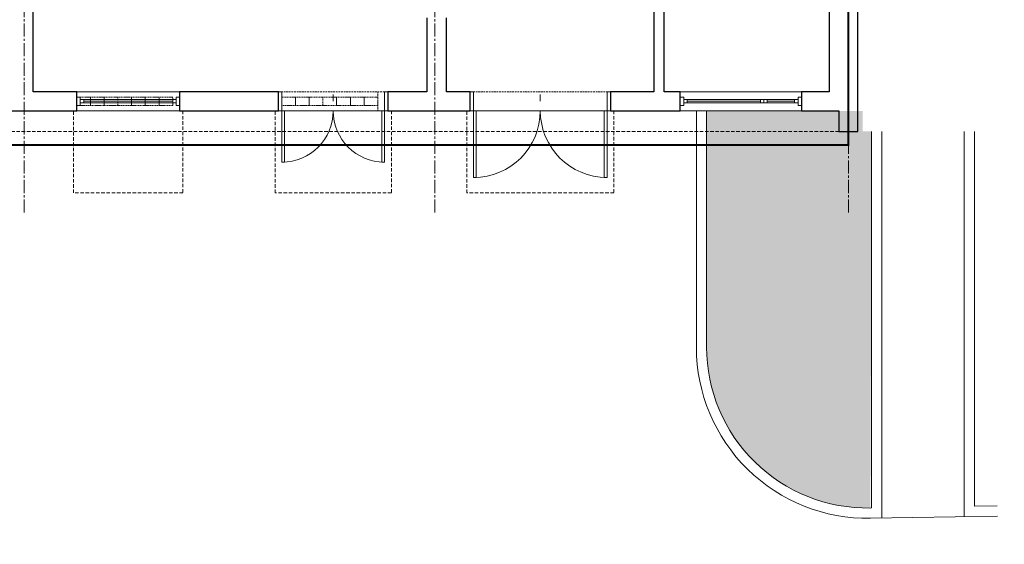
# Model space of a CAD drawing. Header units: millimetres. Extents: x 58673 to 77132, y 78327 to 116111.
# Tile 11 of 61: x 71659 to 73097, y 80056 to 80822. Entities that reach past the tile are written whole.
import ezdxf

# ---------------------------------------------------------------- set-up
doc = ezdxf.new("R2010")
doc.units = ezdxf.units.MM
doc.header["$MEASUREMENT"] = 0
for name, pattern in [('_xref_ACAD-LSN_dyspozytornia_PW_rzuty_14$0$CENTER2', [28.575000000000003, 19.05, -3.175, 3.175, -3.175]), ('_xref_ACAD-LSN_dyspozytornia_PW_rzuty_14$0$DASHED', [19.049999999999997, 12.7, -6.35]), ('_xref_ACAD-LSN_dyspozytornia_PW_rzuty_14$0$HIDDEN2', [4.762499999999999, 3.175, -1.5875])]:
    doc.linetypes.add(name, pattern=pattern)
doc.layers.get('0').update_dxf_attribs({"lineweight": 9})
for name, color, linetype, lineweight in [('_xref_ACAD-LSN_dyspozytornia_PW_rzuty_14$0$A drzwi płytowe', 250, 'Continuous', 9), ('_xref_ACAD-LSN_dyspozytornia_PW_rzuty_14$0$A hatch', 250, 'Continuous', 5), ('_xref_ACAD-LSN_dyspozytornia_PW_rzuty_14$0$A widok wyżej', 250, '_xref_ACAD-LSN_dyspozytornia_PW_rzuty_14$0$DASHED', 9), ('_xref_ACAD-LSN_dyspozytornia_PW_rzuty_14$0$A zakres', 250, 'Continuous', 13), ('_xref_ACAD-LSN_dyspozytornia_PW_rzuty_14$0$A-Glaz', 250, 'Continuous', 9), ('_xref_ACAD-LSN_dyspozytornia_PW_rzuty_14$0$A-Wall', 250, 'Continuous', 25), ('_xref_ACAD-LSN_dyspozytornia_PW_rzuty_14$0$S-Grid-Iden', 250, '_xref_ACAD-LSN_dyspozytornia_PW_rzuty_14$0$CENTER2', 9), ('xref', 8, 'Continuous', 9)]:
    doc.layers.add(name, color=color, linetype=linetype, lineweight=lineweight)

# ---------------------------------------------------------------- blocks, each defined once
blk = doc.blocks.new('_xref_ACAD-LSN_dyspozytornia_PW_rzuty_14$0$blok do okna')
for points in [[(28.5, 2.499999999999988), (33.5, 2.499999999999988), (33.5, -2.500000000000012), (28.5, -2.500000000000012)], [(33.5, 2.499999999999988), (38.5, 2.499999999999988), (38.5, -2.500000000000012), (33.5, -2.500000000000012)]]:
    blk.add_lwpolyline(points, close=True)
for points in [[(-78.5, -4.440892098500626e-16), (28.5, -4.44089209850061e-16)], [(38.5, -1.154631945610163e-14), (78.5, -4.440892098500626e-16)]]:
    blk.add_lwpolyline(points)
blk = doc.blocks.new('_xref_ACAD-LSN_dyspozytornia_PW_rzuty_14$0$środek')
blk.add_line((0, 0), (0, -10))
blk = doc.blocks.new('_xref_ACAD-LSN_dyspozytornia_PW_rzuty_14$0$luksfery')
at = {"linetype": '_xref_ACAD-LSN_dyspozytornia_PW_rzuty_14$0$HIDDEN2', "ltscale": 0.5}
for points in [[(-50, 6.000000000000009), (-70, 6.000000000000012), (-70, -5.999999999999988), (-50, -5.999999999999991)], [(-30, 6.000000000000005), (-50, 6.000000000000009), (-50, -5.999999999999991), (-30, -5.999999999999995)], [(-10, 6.000000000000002), (-30, 6.000000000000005), (-30, -5.999999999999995), (-10, -5.999999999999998)], [(-10, 6), (10, 6.000000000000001), (10, -5.999999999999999), (-10, -6)], [(10, 6.000000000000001), (30, 6.000000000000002), (30, -5.999999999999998), (10, -5.999999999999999)], [(30, 6.000000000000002), (50, 6.000000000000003), (50, -5.999999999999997), (30, -5.999999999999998)], [(50, 6.000000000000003), (70, 6.000000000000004), (70, -5.999999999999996), (50, -5.999999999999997)]]:
    blk.add_lwpolyline(points, close=True, dxfattribs=at)
blk = doc.blocks.new('_xref_ACAD-LSN_dyspozytornia_PW_rzuty_14')
at = {"layer": '_xref_ACAD-LSN_dyspozytornia_PW_rzuty_14$0$A hatch', "transparency": 33554495}
h = blk.add_hatch(dxfattribs=at)
h.set_pattern_fill('GRASS', color=256, scale=4)
h.set_pattern_definition([(90, (0, -10000), (-71.84204896, 71.84204896), [19.05, -124.63409792]), (45, (0, -10000), (-71.84204896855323, 71.84204896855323), [19.05, -82.55]), (135, (0, -10000), (-71.84204896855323, -71.84204896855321), [19.05, -82.55])])
edge = h.paths.add_edge_path()
edge.add_spline(control_points=[(73831.49537236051, 78934.68389895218), (73821.36042332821, 78950.88863215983), (73811.24191423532, 78967.06689592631), (73777.87336999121, 79019.68689474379), (73754.29025571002, 79055.7257734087), (73718.41295725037, 79105.3625960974), (73707.36062049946, 79120.02628679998), (73684.5224270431, 79148.7496570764), (73672.73727794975, 79162.80854113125), (73654.37669912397, 79183.3558576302), (73648.13772420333, 79190.12106444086), (73632.68528726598, 79206.36703788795), (73623.35011724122, 79215.75976406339), (73602.49878292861, 79235.86142743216), (73590.89256159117, 79246.5028439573), (73522.60170751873, 79306.13504925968), (73459.3689372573, 79349.99570612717), (73322.17585606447, 79426.90115018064), (73248.21759027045, 79459.94431247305), (73069.96663668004, 79523.19509479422), (72963.11599133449, 79549.7691875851), (72743.28333597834, 79584.7270513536), (72630.30225323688, 79593.1116682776), (72404.8752191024, 79591.7226327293), (72292.42944651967, 79581.94889123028), (72113.07049313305, 79550.95862149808), (72044.06797107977, 79534.984529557), (71910.8954184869, 79495.4976859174), (71846.72573203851, 79471.98481152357), (71725.02086586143, 79417.48038708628), (71667.48643031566, 79386.48901199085), (71560.83007797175, 79317.10625360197), (71511.70912723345, 79278.71606506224), (71449.299355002, 79219.14138223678), (71431.82100063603, 79200.981101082), (71407.01461765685, 79172.78947928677), (71398.98099836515, 79163.23372185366), (71383.39910032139, 79143.80527357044), (71375.85356427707, 79133.93117964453), (71359.01062101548, 79110.82077989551), (71349.87447081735, 79097.4756480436), (71316.17946671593, 79045.23532960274), (71294.19464417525, 79004.53466454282), (71248.09081474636, 78905.25645858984), (71225.83886623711, 78845.34303338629), (71186.66330036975, 78721.60116034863), (71169.73999385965, 78657.77547403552), (71142.39748591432, 78545.80350429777), (71131.45516007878, 78498.07668736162), (71120.4976968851, 78450.28156009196)], knot_values=[0, 0, 0, 0, 57.20706503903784, 57.20706503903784, 187.1819562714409, 187.1819562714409, 242.9538798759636, 242.9538798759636, 298.7258034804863, 298.7258034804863, 326.6117652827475, 326.6117652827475, 366.5321082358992, 366.5321082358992, 413.6403352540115, 413.6403352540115, 636.6013387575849, 636.6013387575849, 859.5623422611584, 859.5623422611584, 1147.494799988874, 1147.494799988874, 1435.42725771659, 1435.42725771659, 1723.359715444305, 1723.359715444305, 1909.892426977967, 1909.892426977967, 2096.425138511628, 2096.425138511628, 2282.957850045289, 2282.957850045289, 2469.49056157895, 2469.49056157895, 2547.228376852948, 2547.228376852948, 2586.097284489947, 2586.097284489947, 2624.966192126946, 2624.966192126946, 2675.594062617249, 2675.594062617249, 2819.436148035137, 2819.436148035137, 3012.724073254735, 3012.724073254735, 3206.011998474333, 3206.011998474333, 3347.114496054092, 3347.114496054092, 3347.114496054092, 3347.114496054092], degree=3, periodic=0)
edge.add_line((71120.4976968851, 78450.28156009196), (73831.4953723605, 78934.68389895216))
h.paths.add_polyline_path([(69699.19427511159, 79521.75866006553), (65252.06331730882, 79442.81853932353), (65252.06331730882, 78327.21501154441), (70701.67605661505, 78327.21501154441), (70701.67605661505, 78536.91380562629, 0.4194217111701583)])
h.paths.add_polyline_path([(66521.5854338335, 80689.2203145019), (65352.684490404, 80689.2203145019), (65352.684490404, 80659.2203145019), (65323.184490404, 80659.2203145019), (65323.184490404, 80689.2203145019), (65229.93869189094, 80689.2203145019), (65239.63971624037, 80142.70828359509), (66521.5854338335, 80165.46384233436)])
edge = h.paths.add_edge_path()
edge.add_line((67744.60449732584, 80689.2203145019), (68718.73525109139, 80689.2203145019))
edge.add_line((68718.73525109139, 80689.2203145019), (68718.73525109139, 80265.30380589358))
edge.add_arc((68483.73525109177, 80265.30380589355), 234.9999999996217, -15.040193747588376, 7.105427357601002e-12, ccw=False)
edge.add_line((68710.68509664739, 80204.32210698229), (67744.60449732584, 80187.1734059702))
edge.add_line((67744.60449732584, 80187.1734059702), (67744.60449732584, 80689.2203145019))
edge = h.paths.add_edge_path()
edge.add_line((69340.24443135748, 80689.2203145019), (69815.684490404, 80689.2203145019))
edge.add_line((69815.684490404, 80689.2203145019), (69815.684490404, 80223.93672736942))
edge.add_line((69815.684490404, 80223.93672736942), (69350.60182599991, 80215.681139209))
edge.add_arc((69575.24443135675, 80284.67896423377), 234.9999999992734, 179.9999999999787, 197.0740716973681, ccw=False)
edge.add_line((69340.24443135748, 80284.67896423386), (69340.24443135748, 80689.2203145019))
edge = h.paths.add_edge_path()
edge.add_line((70216.684490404, 80539.2203145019), (71051.684490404, 80539.2203145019))
edge.add_line((71051.684490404, 80539.2203145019), (71051.684490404, 80689.2203145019))
edge.add_line((71051.684490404, 80689.2203145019), (71234.684490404, 80689.2203145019))
edge.add_line((71234.684490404, 80689.2203145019), (71234.684490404, 80312.98154672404))
edge.add_arc((71169.68449040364, 80312.98154672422), 65.0000000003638, 271.0169389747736, 359.99999999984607, ccw=False)
edge.add_line((71170.83811050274, 80247.99178475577), (70216.684490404, 80231.09201850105))
edge.add_line((70216.684490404, 80231.09201850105), (70216.684490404, 80539.2203145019))
edge = h.paths.add_edge_path()
edge.add_line((72662.67849216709, 80689.2203145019), (72890.684490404, 80689.2203145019))
edge.add_line((72890.684490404, 80689.2203145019), (72890.684490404, 80659.2203145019))
edge.add_line((72890.684490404, 80659.2203145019), (72903.684490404, 80659.2203145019))
edge.add_line((72903.684490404, 80659.2203145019), (72901.84927252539, 80108.69183261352))
edge.add_arc((72897.6784921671, 80343.6548181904), 235.0000000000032, 180, 271.0169389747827, ccw=False)
edge.add_line((72662.67849216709, 80343.6548181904), (72662.67849216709, 80689.2203145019))
at = {"layer": '_xref_ACAD-LSN_dyspozytornia_PW_rzuty_14$0$A drzwi płytowe', "linetype": 'Continuous', "lineweight": 9, "ltscale": 0.2}
for points in [[(72042.184490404, 80717.22031450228), (72037.184490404, 80717.22031450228), (72037.184490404, 80689.2203145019), (72042.184490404, 80689.2203145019)], [(72192.184490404, 80717.22031450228), (72197.184490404, 80717.22031450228), (72197.184490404, 80689.2203145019), (72192.184490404, 80689.2203145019)], [(72322.184490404, 80717.22031450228), (72317.184490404, 80717.22031450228), (72317.184490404, 80689.2203145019), (72322.184490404, 80689.2203145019)], [(72517.184490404, 80717.22031450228), (72522.184490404, 80717.22031450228), (72522.184490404, 80689.2203145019), (72517.184490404, 80689.2203145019)]]:
    blk.add_lwpolyline(points, close=True, dxfattribs=at)
at = {"layer": '_xref_ACAD-LSN_dyspozytornia_PW_rzuty_14$0$A drzwi płytowe', "linetype": 'Continuous', "lineweight": 9}
for points in [[(72042.184490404, 80614.2203145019), (72046.184490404, 80614.2203145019), (72046.184490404, 80689.2203145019), (72042.184490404, 80689.2203145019)], [(72192.184490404, 80689.2203145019), (72188.184490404, 80689.2203145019), (72188.184490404, 80614.2203145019), (72192.184490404, 80614.2203145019)], [(72322.184490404, 80591.7203145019), (72326.184490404, 80591.7203145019), (72326.184490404, 80689.2203145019), (72322.184490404, 80689.2203145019)], [(72517.184490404, 80689.2203145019), (72513.184490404, 80689.2203145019), (72513.184490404, 80591.7203145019), (72517.184490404, 80591.7203145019)]]:
    blk.add_lwpolyline(points, close=True, dxfattribs=at)
at = {"layer": '_xref_ACAD-LSN_dyspozytornia_PW_rzuty_14$0$A drzwi płytowe', "linetype": 'Continuous', "lineweight": 9, "ltscale": 0.2, "extrusion": (0, 0, -1)}
for centre, radius in [((-72042.184490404, 80689.2203145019), 75), ((-72322.184490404, 80689.2203145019), 97.5)]:
    blk.add_arc(centre, radius, 180, 270, dxfattribs=at)
at = {"layer": '_xref_ACAD-LSN_dyspozytornia_PW_rzuty_14$0$A drzwi płytowe', "linetype": 'Continuous', "lineweight": 9, "ltscale": 0.2}
for centre, radius in [((72192.184490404, 80689.2203145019), 75), ((72517.184490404, 80689.2203145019), 97.5)]:
    blk.add_arc(centre, radius, 180, 270, dxfattribs=at)
at = {"layer": '_xref_ACAD-LSN_dyspozytornia_PW_rzuty_14$0$A hatch'}
for points in [[(72647.67849216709, 80689.2203145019), (72647.67849216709, 80343.6548181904, 0.419421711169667), (72902.11549254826, 80093.69419523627), (73087.5354957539, 80096.98554815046)], [(72662.67849216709, 80689.2203145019), (72662.67849216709, 80343.6548181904, 0.4194217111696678), (72901.84927252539, 80108.69183261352), (72903.684490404, 80108.7244091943)]]:
    blk.add_lwpolyline(points, format="xyb", dxfattribs=at)
for points in [[(72903.684490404, 80659.2203145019), (72903.684490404, 80108.7244091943)], [(72918.684490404, 80659.2203145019), (72918.684490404, 80093.98830816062)], [(73038.684490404, 80659.2203145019), (73038.684490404, 80096.11840385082)], [(73053.684490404, 80659.2203145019), (73053.684490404, 80111.38702880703)], [(73053.684490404, 80111.38702880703), (73087.26927573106, 80111.98318552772)], [(73053.684490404, 80096.38466581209), (73053.684490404, 80096.11840385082)]]:
    blk.add_lwpolyline(points, dxfattribs=at)
at = {"layer": '_xref_ACAD-LSN_dyspozytornia_PW_rzuty_14$0$A widok wyżej', "linetype": '_xref_ACAD-LSN_dyspozytornia_PW_rzuty_14$0$DASHED', "lineweight": 9, "ltscale": 0.2}
for p, q in [((71892.684490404, 80717.22031450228), (71742.684490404, 80717.22031450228)), ((72037.184490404, 80717.22031450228), (72197.184490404, 80717.22031450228)), ((72042.184490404, 80689.2203145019), (72042.184490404, 80717.22031450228)), ((72182.184490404, 80717.22031450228), (72182.184490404, 80689.2203145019)), ((72522.184490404, 80717.22031450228), (72317.184490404, 80717.22031450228)), ((72801.184490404, 80717.22031450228), (72624.184490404, 80717.22031450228)), ((71742.684490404, 80689.2203145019), (71892.684490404, 80689.2203145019)), ((72037.184490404, 80689.2203145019), (72197.184490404, 80689.2203145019)), ((72317.184490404, 80689.2203145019), (72522.184490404, 80689.2203145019)), ((72624.184490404, 80689.2203145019), (72801.184490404, 80689.2203145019))]:
    blk.add_line(p, q, dxfattribs=at)
at = {"layer": '_xref_ACAD-LSN_dyspozytornia_PW_rzuty_14$0$A widok wyżej', "ltscale": 0.4}
for points in [[(71737.684490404, 80689.2203145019), (71897.68449040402, 80689.2203145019), (71897.68449040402, 80569.22031450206), (71737.684490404, 80569.22031450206)], [(72032.184490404, 80689.2203145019), (72202.184490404, 80689.2203145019), (72202.184490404, 80569.22031450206), (72032.184490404, 80569.22031450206)], [(72312.184490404, 80689.2203145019), (72527.184490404, 80689.2203145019), (72527.184490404, 80569.22031450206), (72312.184490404, 80569.22031450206)]]:
    blk.add_lwpolyline(points, close=True, dxfattribs=at)
blk.add_lwpolyline([(65352.684490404, 80659.2203145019), (72855.684490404, 80659.2203145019)], dxfattribs=at)
at = {"layer": '_xref_ACAD-LSN_dyspozytornia_PW_rzuty_14$0$A zakres', "linetype": '_xref_ACAD-LSN_dyspozytornia_PW_rzuty_14$0$DASHED', "const_width": 3}
blk.add_lwpolyline([(67446.184490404, 82031.22031450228), (67446.184490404, 80639.22031450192), (72869.684490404, 80639.2203145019), (72869.684490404, 82031.22031450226)], close=True, dxfattribs=at)
at = {"layer": '_xref_ACAD-LSN_dyspozytornia_PW_rzuty_14$0$A-Glaz', "linetype": 'Continuous', "lineweight": 9}
for p, q in [((71742.684490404, 80717.22031450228), (71892.684490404, 80717.22031450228)), ((72624.184490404, 80717.22031450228), (72801.184490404, 80717.22031450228)), ((71752.684490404, 80700.72031450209), (71752.684490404, 80705.72031450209)), ((71752.684490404, 80703.22031450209), (71882.684490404, 80703.22031450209)), ((71882.684490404, 80700.72031450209), (71882.684490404, 80705.72031450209)), ((72634.184490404, 80700.72031450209), (72634.184490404, 80705.72031450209)), ((72791.184490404, 80700.72031450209), (72791.184490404, 80705.72031450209)), ((71742.684490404, 80689.2203145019), (71892.684490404, 80689.2203145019)), ((72624.184490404, 80689.2203145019), (72801.184490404, 80689.2203145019))]:
    blk.add_line(p, q, dxfattribs=at)
for points in [[(71747.684490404, 80709.22031450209), (71742.684490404, 80709.22031450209), (71742.684490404, 80697.22031450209), (71747.684490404, 80697.22031450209)], [(71747.684490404, 80700.72031450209), (71747.684490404, 80705.72031450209), (71887.684490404, 80705.72031450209), (71887.684490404, 80700.72031450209)], [(71887.684490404, 80709.22031450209), (71892.684490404, 80709.22031450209), (71892.684490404, 80697.22031450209), (71887.684490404, 80697.22031450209)], [(72629.184490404, 80709.22031450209), (72624.184490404, 80709.22031450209), (72624.184490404, 80697.22031450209), (72629.184490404, 80697.22031450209)], [(72629.184490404, 80700.72031450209), (72629.184490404, 80705.72031450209), (72796.184490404, 80705.72031450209), (72796.184490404, 80700.72031450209)], [(72796.184490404, 80709.22031450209), (72801.184490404, 80709.22031450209), (72801.184490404, 80697.22031450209), (72796.184490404, 80697.22031450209)]]:
    blk.add_lwpolyline(points, close=True, dxfattribs=at)
at = {"layer": '_xref_ACAD-LSN_dyspozytornia_PW_rzuty_14$0$A-Wall', "linetype": 'Continuous', "lineweight": 25}
for p, q in [((72883.684490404, 80717.22031450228), (72883.684490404, 81343.22031450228)), ((71678.684490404, 80819.72031450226), (71678.684490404, 81227.22031450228)), ((72841.684490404, 81048.22031450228), (72841.684490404, 80717.22031450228)), ((72585.68449040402, 80856.22031450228), (72585.68449040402, 80717.22031450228)), ((72600.68449040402, 80717.22031450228), (72600.68449040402, 80856.22031450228)), ((71678.684490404, 80717.22031450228), (71678.684490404, 80819.72031450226)), ((72253.68449040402, 80825.22031450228), (72253.68449040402, 80717.22031450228)), ((72282.68449040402, 80717.22031450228), (72282.68449040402, 80825.22031450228)), ((71742.684490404, 80717.22031450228), (71678.684490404, 80717.22031450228)), ((71742.684490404, 80689.2203145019), (71742.684490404, 80717.22031450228)), ((71892.684490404, 80717.22031450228), (71892.684490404, 80689.2203145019)), ((72037.184490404, 80717.22031450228), (71892.684490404, 80717.22031450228)), ((72037.184490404, 80689.2203145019), (72037.184490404, 80717.22031450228)), ((72197.184490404, 80717.22031450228), (72197.184490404, 80689.2203145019)), ((72253.68449040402, 80717.22031450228), (72197.184490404, 80717.22031450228)), ((72317.184490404, 80717.22031450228), (72282.68449040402, 80717.22031450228)), ((72317.184490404, 80689.2203145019), (72317.184490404, 80717.22031450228)), ((72522.184490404, 80717.22031450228), (72522.184490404, 80689.2203145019)), ((72585.68449040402, 80717.22031450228), (72522.184490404, 80717.22031450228)), ((72624.184490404, 80717.22031450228), (72600.68449040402, 80717.22031450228)), ((72624.184490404, 80689.2203145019), (72624.184490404, 80717.22031450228)), ((72801.184490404, 80717.22031450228), (72801.184490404, 80689.2203145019)), ((72841.684490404, 80717.22031450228), (72801.184490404, 80717.22031450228)), ((72883.684490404, 80659.2203145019), (72883.684490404, 80717.22031450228)), ((71638.684490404, 80689.2203145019), (71742.684490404, 80689.2203145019)), ((71892.684490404, 80689.2203145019), (72037.184490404, 80689.2203145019)), ((72197.184490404, 80689.2203145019), (72317.184490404, 80689.2203145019)), ((72522.184490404, 80689.2203145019), (72624.184490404, 80689.2203145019)), ((72801.184490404, 80689.2203145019), (72855.684490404, 80689.2203145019)), ((72855.684490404, 80689.2203145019), (72855.684490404, 80659.2203145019)), ((72855.684490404, 80659.2203145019), (72883.684490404, 80659.2203145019))]:
    blk.add_line(p, q, dxfattribs=at)
at = {"layer": '_xref_ACAD-LSN_dyspozytornia_PW_rzuty_14$0$S-Grid-Iden'}
for points in [[(71665.684490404, 82131.22031450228), (71665.684490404, 80539.2203145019)], [(72265.684490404, 82131.22031450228), (72265.684490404, 80539.2203145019)], [(72869.684490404, 82131.22031450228), (72869.684490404, 80539.2203145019)]]:
    blk.add_lwpolyline(points, dxfattribs=at)
at = {"layer": '_xref_ACAD-LSN_dyspozytornia_PW_rzuty_14$0$A drzwi płytowe', "linetype": 'Continuous', "lineweight": 9, "ltscale": 0.2, "rotation": 180}
for p in [(72117.184490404, 80703.22031450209), (72419.684490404, 80703.22031450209)]:
    blk.add_blockref('_xref_ACAD-LSN_dyspozytornia_PW_rzuty_14$0$środek', p, dxfattribs=at)
at = {"layer": '_xref_ACAD-LSN_dyspozytornia_PW_rzuty_14$0$A-Glaz', "linetype": 'Continuous', "lineweight": 9, "extrusion": (0, 0, -1), "zscale": -1, "rotation": 180}
for name, p in [('_xref_ACAD-LSN_dyspozytornia_PW_rzuty_14$0$luksfery', (-71812.684490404, 80703.22031450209)), ('_xref_ACAD-LSN_dyspozytornia_PW_rzuty_14$0$luksfery', (-72112.184490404, 80703.22031450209)), ('_xref_ACAD-LSN_dyspozytornia_PW_rzuty_14$0$blok do okna', (-72712.684490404, 80703.22031450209))]:
    blk.add_blockref(name, p, dxfattribs=at)

msp = doc.modelspace()

# ---------------------------------------------------------------- block references
at = {"layer": 'xref'}
msp.add_blockref('_xref_ACAD-LSN_dyspozytornia_PW_rzuty_14', (0, 0), dxfattribs=at)

doc.saveas('drawing.dxf')
